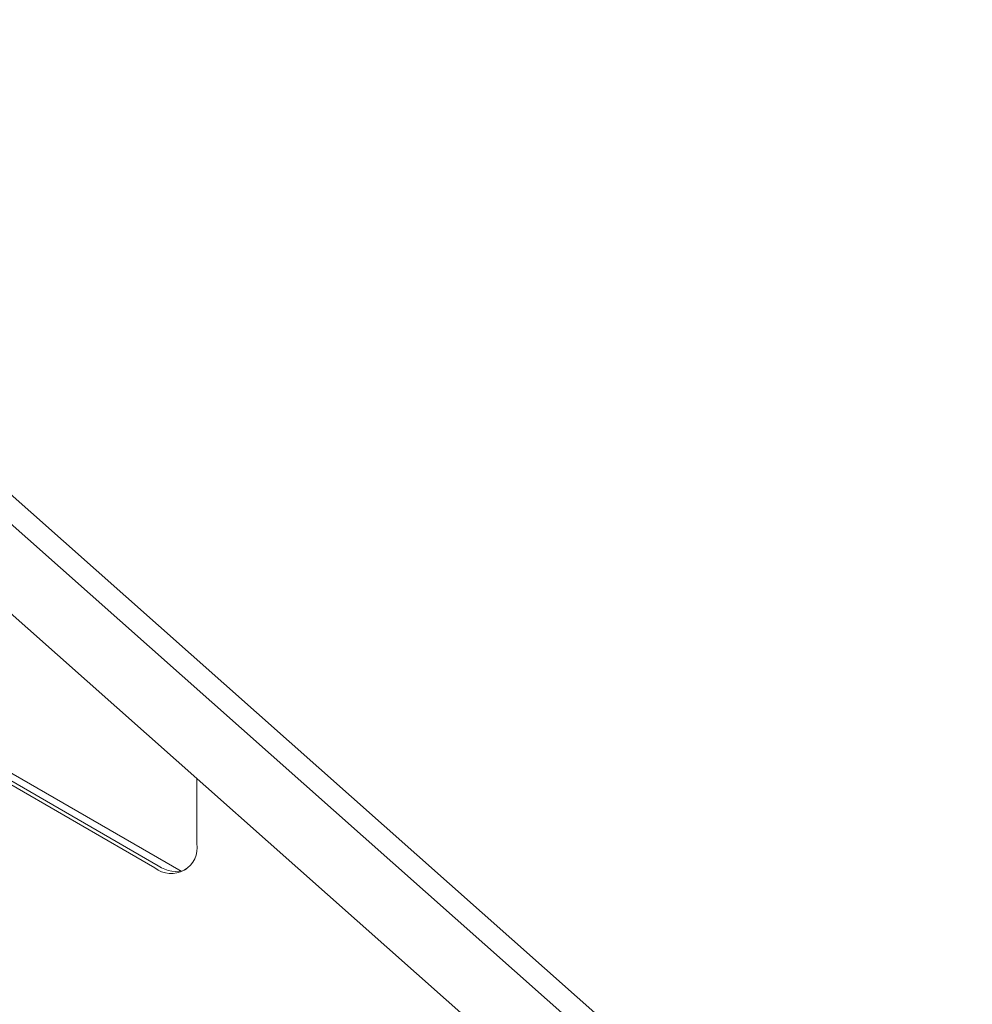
# Paper-space layout '4' of a CAD drawing. Header units: inches. Extents: x 1 to 109, y 1 to 85.
# Tile 42 of 46: x 87.5 to 89.5, y 27.18 to 29.25. Entities that reach past the tile are written whole.
import ezdxf

# ---------------------------------------------------------------- set-up
doc = ezdxf.new("R2010")
doc.units = ezdxf.units.IN
doc.header["$MEASUREMENT"] = 0

psp = doc.layouts.new('4')

# ---------------------------------------------------------------- linework, layer by layer
at = {"color": 7, "linetype": 'Continuous', "lineweight": 15, "ltscale": 5}
for p, q in [((89.5048, 26.4583), (79.27, 35.5337)), ((89.4625, 26.4339), (79.2277, 35.5092)), ((79.1605, 35.3802), (89.4774, 26.2322)), ((87.8385, 27.4609), (85.6559, 28.7209)), ((85.6972, 28.6723), (87.7831, 27.4681)), ((85.7042, 28.6764), (87.7902, 27.4722)), ((87.8715, 27.5191), (87.8715, 27.6561))]:
    psp.add_line(p, q, dxfattribs=at)
at = {"color": 7, "linetype": 'Continuous', "lineweight": 15, "ltscale": 25}
for centre, radius, start, end in [((87.8176, 27.5104), 0.0546, 230.7974, 9.2147), ((87.8274, 27.5249), 0.0645, 234.8042, 289.6087)]:
    psp.add_arc(centre, radius, start, end, dxfattribs=at)

doc.saveas('drawing.dxf')
